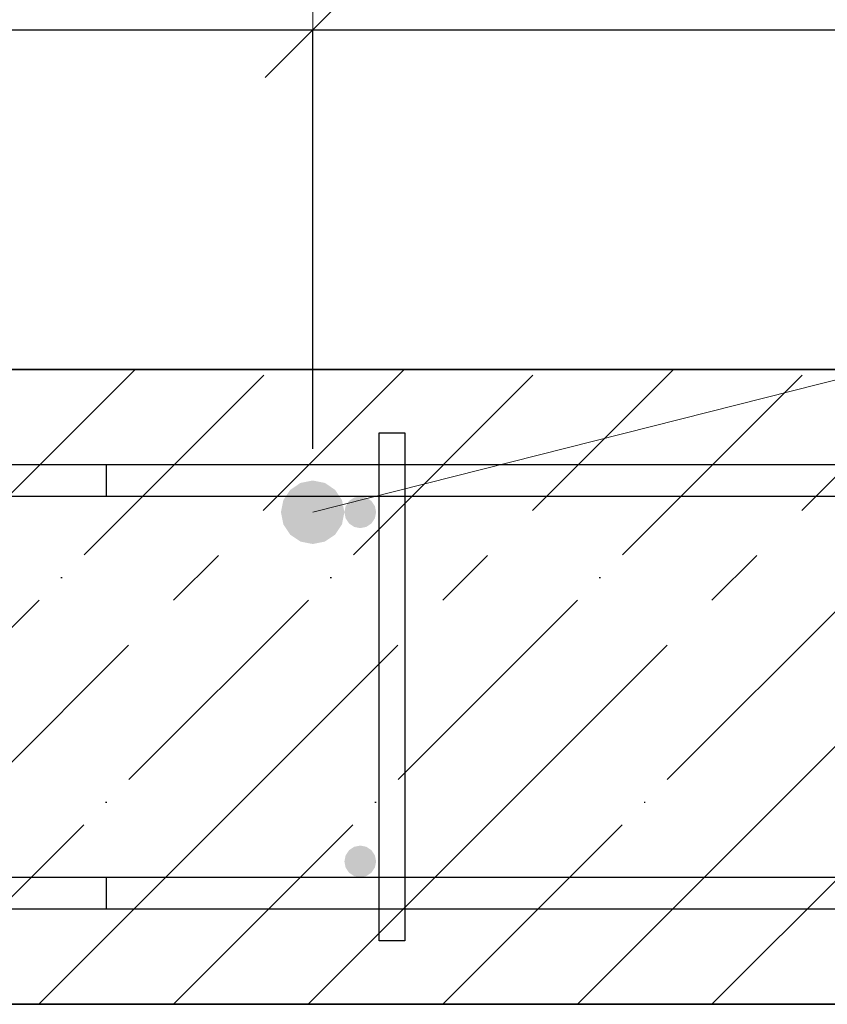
# Model space of a CAD drawing. Header units: millimetres. Extents: x -2995 to 47287, y -2809 to 58122.
# Tile 134 of 143: x 39318 to 39572, y 51858 to 52168. Entities that reach past the tile are written whole.
import ezdxf

# ---------------------------------------------------------------- set-up
doc = ezdxf.new("R2010")
doc.units = ezdxf.units.MM
doc.header["$PDMODE"] = 65
doc.linetypes.add('______11', pattern=[100, 80, -10, 0, -10])
doc.linetypes.add('______5', pattern=[220, 160, -20, 20, -20])
for name, color, linetype, lineweight in [('Standard', 7, 'Continuous', 25), ('Арм.стержн. Арматура края', 96, 'Continuous', 35), ('Арм.стержн. вертикальными 1', 22, 'Continuous', 35), ('Арм.стержн.горизонт. 1', 180, 'Continuous', 35), ('Размерная линия_ общее', 7, 'Continuous', 13)]:
    doc.layers.add(name, color=color, linetype=linetype, lineweight=lineweight)
doc.layers.add('Арм.стержн. вертикальными 2', color=7, linetype='Continuous', lineweight=35, true_color=0x006e00)
doc.layers.add('Арм.стержн.Стяжки', color=7, linetype='Continuous', lineweight=35, true_color=0x501e0f)
doc.styles.add('ISOCPEUR', font='ISOCPEUR')
doc.dimstyles.new('DIMSTYLE_3', dxfattribs={"dimtxt": 44, "dimasz": 50, "dimexe": 0, "dimexo": 0, "dimgap": 22, "dimtad": 2, "dimdec": 0, "dimrnd": 5, "dimzin": 12, "dimdsep": 46, "dimtxsty": 'ISOCPEUR', "dimblk1": 'ALL_ML_STRICH', "dimblk2": 'ALL_ML_STRICH', "dimsah": 1, "dimcen": 0, "dimclrd": 7, "dimclre": 256, "dimclrt": 7, "dimadec": 0, "dimazin": 0, "dimtfac": 1, "dimtdec": 0, "dimtix": 1, "dimtmove": 2, "dimatfit": 3, "dimfxl": 0, "dimtzin": 0, "dimlwd": 0, "dimlwe": -3, "dimarcsym": 0})

# ---------------------------------------------------------------- blocks, each defined once
blk = doc.blocks.new('ALL_ML_STRICH')
at = {"color": 0, "linetype": 'ByBlock', "lineweight": -2}
for p, q in [((0, -0.5), (0, 0.5)), ((-0.3, -0.3), (0.3, 0.3)), ((-1, 0), (0.5, 0))]:
    blk.add_line(p, q, dxfattribs=at)
blk = doc.blocks.new('*D466')
at = {"layer": 'DEFPOINTS', "color": 7, "linetype": 'Continuous', "lineweight": 13, "transparency": 33554687}
for p in [(38455.24, 52280.28), (38455.24, 52013.34), (39655.24, 52013.34)]:
    blk.add_point(p, dxfattribs=at)
at = {"layer": 'Размерная линия_ общее', "color": 253, "linetype": 'Continuous', "lineweight": -2, "true_color": 0xa0a0a0, "transparency": 33554687}
for p, q in [((38455.24, 52033.34), (38455.24, 52280.28)), ((39655.24, 52033.34), (39655.24, 52280.28))]:
    blk.add_line(p, q, dxfattribs=at)
at = {"layer": 'Размерная линия_ общее', "color": 7, "linetype": 'Continuous', "lineweight": -2, "transparency": 33554687}
blk.add_line((38455.24, 52280.28), (39655.24, 52280.28), dxfattribs=at)
at = {"layer": 'Размерная линия_ общее', "color": 7, "linetype": 'Continuous', "lineweight": 13, "transparency": 33554687, "xscale": 50, "yscale": 50, "zscale": 50, "rotation": 180}
blk.add_blockref('ALL_ML_STRICH', (38455.24, 52280.28), dxfattribs=at)
at = {"layer": 'Размерная линия_ общее', "color": 7, "linetype": 'Continuous', "lineweight": 13, "transparency": 33554687, "xscale": 50, "yscale": 50, "zscale": 50}
blk.add_blockref('ALL_ML_STRICH', (39655.24, 52280.28), dxfattribs=at)
at = {"layer": 'Размерная линия_ общее', "color": 7, "linetype": 'Continuous', "lineweight": 13, "transparency": 33554687, "insert": (38921.24, 52334.28), "char_height": 44, "width": 2.2, "attachment_point": 1, "line_spacing_factor": 0.60241, "style": 'ISOCPEUR'}
blk.add_mtext('\\W0.91;6х200=1200', dxfattribs=at)
blk = doc.blocks.new('*D472')
at = {"layer": 'DEFPOINTS', "color": 7, "linetype": 'Continuous', "lineweight": 13, "transparency": 33554687}
for p in [(38870.24, 52165.31), (38870.24, 52013.34), (39410.24, 52013.34)]:
    blk.add_point(p, dxfattribs=at)
at = {"layer": 'Размерная линия_ общее', "color": 253, "linetype": 'Continuous', "lineweight": -2, "true_color": 0xa0a0a0, "transparency": 33554687}
for p, q in [((38870.24, 52033.34), (38870.24, 52165.31)), ((39410.24, 52033.34), (39410.24, 52165.31))]:
    blk.add_line(p, q, dxfattribs=at)
at = {"layer": 'Размерная линия_ общее', "color": 7, "linetype": 'Continuous', "lineweight": -2, "transparency": 33554687}
blk.add_line((38870.24, 52165.31), (39410.24, 52165.31), dxfattribs=at)
at = {"layer": 'Размерная линия_ общее', "color": 7, "linetype": 'Continuous', "lineweight": 13, "transparency": 33554687, "xscale": 50, "yscale": 50, "zscale": 50, "rotation": 180}
blk.add_blockref('ALL_ML_STRICH', (38870.24, 52165.31), dxfattribs=at)
at = {"layer": 'Размерная линия_ общее', "color": 7, "linetype": 'Continuous', "lineweight": 13, "transparency": 33554687, "xscale": 50, "yscale": 50, "zscale": 50}
blk.add_blockref('ALL_ML_STRICH', (39410.24, 52165.31), dxfattribs=at)
at = {"layer": 'Размерная линия_ общее', "color": 7, "linetype": 'Continuous', "lineweight": 13, "transparency": 33554687, "insert": (39140.24, 52197.31), "char_height": 44, "width": 132, "attachment_point": 5, "style": 'ISOCPEUR'}
blk.add_mtext('\\A1;{540}', dxfattribs=at)
blk = doc.blocks.new('*D473')
at = {"layer": 'DEFPOINTS', "color": 7, "linetype": 'Continuous', "lineweight": 13, "transparency": 33554687}
for p in [(39410.24, 52165.31), (39410.24, 52013.34), (39610.24, 52013.34)]:
    blk.add_point(p, dxfattribs=at)
at = {"layer": 'Размерная линия_ общее', "color": 253, "linetype": 'Continuous', "lineweight": -2, "true_color": 0xa0a0a0, "transparency": 33554687}
for p, q in [((39410.24, 52033.34), (39410.24, 52165.31)), ((39610.24, 52033.34), (39610.24, 52165.31))]:
    blk.add_line(p, q, dxfattribs=at)
at = {"layer": 'Размерная линия_ общее', "color": 7, "linetype": 'Continuous', "lineweight": -2, "transparency": 33554687}
blk.add_line((39410.24, 52165.31), (39610.24, 52165.31), dxfattribs=at)
at = {"layer": 'Размерная линия_ общее', "color": 7, "linetype": 'Continuous', "lineweight": 13, "transparency": 33554687, "xscale": 50, "yscale": 50, "zscale": 50, "rotation": 180}
blk.add_blockref('ALL_ML_STRICH', (39410.24, 52165.31), dxfattribs=at)
at = {"layer": 'Размерная линия_ общее', "color": 7, "linetype": 'Continuous', "lineweight": 13, "transparency": 33554687, "xscale": 50, "yscale": 50, "zscale": 50}
blk.add_blockref('ALL_ML_STRICH', (39610.24, 52165.31), dxfattribs=at)
at = {"layer": 'Размерная линия_ общее', "color": 7, "linetype": 'Continuous', "lineweight": 13, "transparency": 33554687, "insert": (39512.44, 52197.31), "char_height": 44, "width": 132, "attachment_point": 5, "style": 'ISOCPEUR'}
blk.add_mtext('\\A1;{200}', dxfattribs=at)

msp = doc.modelspace()

# ---------------------------------------------------------------- hatches: boundary and pattern name
at = {"layer": 'Арм.стержн. вертикальными 1', "linetype": 'Continuous', "lineweight": 50, "transparency": 33554687}
for points in [[(39428.77, 52009.81), (39429.86, 52011.43), (39430.24, 52013.34), (39429.86, 52015.26), (39428.77, 52016.88), (39427.15, 52017.96), (39425.24, 52018.34), (39423.33, 52017.96), (39421.7, 52016.88), (39420.62, 52015.26), (39420.24, 52013.34), (39420.62, 52011.43), (39421.7, 52009.81), (39423.33, 52008.72), (39425.24, 52008.34), (39427.15, 52008.72)], [(39428.77, 51899.81), (39429.86, 51901.43), (39430.24, 51903.34), (39429.86, 51905.26), (39428.77, 51906.88), (39427.15, 51907.96), (39425.24, 51908.34), (39423.33, 51907.96), (39421.7, 51906.88), (39420.62, 51905.26), (39420.24, 51903.34), (39420.62, 51901.43), (39421.7, 51899.81), (39423.33, 51898.72), (39425.24, 51898.34), (39427.15, 51898.72)]]:
    msp.add_hatch(color=4, dxfattribs=at).paths.add_polyline_path(points)
at = {"layer": 'Арм.стержн. вертикальными 2', "linetype": 'Continuous', "lineweight": 50, "transparency": 33554687}
msp.add_hatch(color=7, dxfattribs=at).paths.add_polyline_path([(39417.31, 52006.27), (39419.48, 52009.52), (39420.24, 52013.34), (39419.48, 52017.17), (39417.31, 52020.41), (39414.07, 52022.58), (39410.24, 52023.34), (39406.41, 52022.58), (39403.17, 52020.41), (39401, 52017.17), (39400.24, 52013.34), (39401, 52009.52), (39403.17, 52006.27), (39406.41, 52004.1), (39410.24, 52003.34), (39414.07, 52004.1)])

# ---------------------------------------------------------------- linework, layer by layer
at = {"layer": 'Standard', "color": 7, "linetype": 'Continuous', "lineweight": 35, "transparency": 33554687}
for p, q in [((39865.24, 52058.34), (38415.24, 52058.34)), ((38415.24, 51858.34), (39865.24, 51858.34))]:
    msp.add_line(p, q, dxfattribs=at)
at = {"layer": 'Standard', "color": 253, "linetype": '______5', "lineweight": -3, "true_color": 0xababab, "transparency": 33554687}
for p, q in [((39154.25, 51858.34), (39354.25, 52058.34)), ((39239.1, 51858.34), (39439.1, 52058.34)), ((39323.96, 51858.34), (39523.96, 52058.34)), ((39408.81, 51858.34), (39608.81, 52058.34)), ((39493.66, 51858.34), (39693.66, 52058.34))]:
    msp.add_line(p, q, dxfattribs=at)
at = {"layer": 'Standard', "color": 253, "linetype": '______11', "lineweight": -3, "true_color": 0xababab, "transparency": 33554687}
for p, q in [((39196.68, 51858.34), (39396.68, 52058.34)), ((39281.53, 51858.34), (39481.53, 52058.34)), ((39366.38, 51858.34), (39566.38, 52058.34)), ((39451.24, 51858.34), (39651.24, 52058.34)), ((39536.09, 51858.34), (39736.09, 52058.34))]:
    msp.add_line(p, q, dxfattribs=at)
at = {"layer": 'Арм.стержн. Арматура края', "color": 4, "linetype": 'Continuous', "lineweight": 25, "transparency": 33554687}
for points in [[(39345.24, 52028.34), (39811.89, 52028.34)], [(39811.2, 52018.34), (39345.24, 52018.34), (39345.24, 52028.34)], [(39345.24, 52028.34), (39811.89, 52028.34)], [(39811.2, 52018.34), (39345.24, 52018.34), (39345.24, 52028.34)], [(39345.24, 52028.34), (39811.89, 52028.34)], [(39811.2, 52018.34), (39345.24, 52018.34), (39345.24, 52028.34)], [(39345.24, 52028.34), (39811.89, 52028.34)], [(39811.2, 52018.34), (39345.24, 52018.34), (39345.24, 52028.34)], [(39345.24, 52028.34), (39811.89, 52028.34)], [(39811.2, 52018.34), (39345.24, 52018.34), (39345.24, 52028.34)], [(39345.24, 52028.34), (39811.89, 52028.34)], [(39811.2, 52018.34), (39345.24, 52018.34), (39345.24, 52028.34)], [(39345.24, 52028.34), (39811.89, 52028.34)], [(39811.2, 52018.34), (39345.24, 52018.34), (39345.24, 52028.34)], [(39345.24, 52028.34), (39811.89, 52028.34)], [(39811.2, 52018.34), (39345.24, 52018.34), (39345.24, 52028.34)], [(39345.24, 52028.34), (39811.89, 52028.34)], [(39811.2, 52018.34), (39345.24, 52018.34), (39345.24, 52028.34)], [(39345.24, 52028.34), (39811.89, 52028.34)], [(39811.2, 52018.34), (39345.24, 52018.34), (39345.24, 52028.34)], [(39345.24, 52028.34), (39811.89, 52028.34)], [(39811.2, 52018.34), (39345.24, 52018.34), (39345.24, 52028.34)], [(39345.24, 52028.34), (39811.89, 52028.34)], [(39811.2, 52018.34), (39345.24, 52018.34), (39345.24, 52028.34)], [(39345.24, 52028.34), (39811.89, 52028.34)], [(39811.2, 52018.34), (39345.24, 52018.34), (39345.24, 52028.34)], [(39345.24, 52028.34), (39811.89, 52028.34)], [(39811.2, 52018.34), (39345.24, 52018.34), (39345.24, 52028.34)], [(39345.24, 52028.34), (39811.89, 52028.34)], [(39811.2, 52018.34), (39345.24, 52018.34), (39345.24, 52028.34)], [(39811.89, 51888.34), (39345.24, 51888.34), (39345.24, 51898.34), (39811.2, 51898.34)], [(39811.89, 51888.34), (39345.24, 51888.34), (39345.24, 51898.34), (39811.2, 51898.34)], [(39811.89, 51888.34), (39345.24, 51888.34), (39345.24, 51898.34), (39811.2, 51898.34)], [(39811.89, 51888.34), (39345.24, 51888.34), (39345.24, 51898.34), (39811.2, 51898.34)], [(39811.89, 51888.34), (39345.24, 51888.34), (39345.24, 51898.34), (39811.2, 51898.34)], [(39811.89, 51888.34), (39345.24, 51888.34), (39345.24, 51898.34), (39811.2, 51898.34)], [(39811.89, 51888.34), (39345.24, 51888.34), (39345.24, 51898.34), (39811.2, 51898.34)], [(39811.89, 51888.34), (39345.24, 51888.34), (39345.24, 51898.34), (39811.2, 51898.34)], [(39811.89, 51888.34), (39345.24, 51888.34), (39345.24, 51898.34), (39811.2, 51898.34)], [(39811.89, 51888.34), (39345.24, 51888.34), (39345.24, 51898.34), (39811.2, 51898.34)], [(39811.89, 51888.34), (39345.24, 51888.34), (39345.24, 51898.34), (39811.2, 51898.34)], [(39811.89, 51888.34), (39345.24, 51888.34), (39345.24, 51898.34), (39811.2, 51898.34)], [(39811.89, 51888.34), (39345.24, 51888.34), (39345.24, 51898.34), (39811.2, 51898.34)], [(39811.89, 51888.34), (39345.24, 51888.34), (39345.24, 51898.34), (39811.2, 51898.34)], [(39811.89, 51888.34), (39345.24, 51888.34), (39345.24, 51898.34), (39811.2, 51898.34)]]:
    msp.add_lwpolyline(points, dxfattribs=at)
at = {"layer": 'Арм.стержн. вертикальными 2', "color": 7, "linetype": 'Continuous', "lineweight": 13, "transparency": 33554687}
msp.add_line((39988.97, 52159.58), (39410.24, 52013.34), dxfattribs=at)
at = {"layer": 'Арм.стержн.горизонт. 1', "color": 52, "linetype": 'Continuous', "lineweight": 25, "transparency": 33554687}
for p, q in [((39865.24, 52058.34), (38415.24, 52058.34)), ((39865.24, 51858.34), (38415.24, 51858.34))]:
    msp.add_line(p, q, dxfattribs=at)
at = {"layer": 'Арм.стержн.горизонт. 1', "color": 4, "linetype": 'Continuous', "lineweight": 25, "transparency": 33554687}
for points in [[(38445.24, 52028.34), (39835.24, 52028.34), (39835.24, 52018.34), (38445.24, 52018.34), (38445.24, 52028.34)], [(38445.24, 52028.34), (39835.24, 52028.34), (39835.24, 52018.34), (38445.24, 52018.34), (38445.24, 52028.34)], [(38445.24, 52028.34), (39835.24, 52028.34), (39835.24, 52018.34), (38445.24, 52018.34), (38445.24, 52028.34)], [(38445.24, 52028.34), (39835.24, 52028.34), (39835.24, 52018.34), (38445.24, 52018.34), (38445.24, 52028.34)], [(38445.24, 52028.34), (39835.24, 52028.34), (39835.24, 52018.34), (38445.24, 52018.34), (38445.24, 52028.34)], [(38445.24, 52028.34), (39835.24, 52028.34), (39835.24, 52018.34), (38445.24, 52018.34), (38445.24, 52028.34)], [(38445.24, 52028.34), (39835.24, 52028.34), (39835.24, 52018.34), (38445.24, 52018.34), (38445.24, 52028.34)], [(38445.24, 52028.34), (39835.24, 52028.34), (39835.24, 52018.34), (38445.24, 52018.34), (38445.24, 52028.34)], [(38445.24, 52028.34), (39835.24, 52028.34), (39835.24, 52018.34), (38445.24, 52018.34), (38445.24, 52028.34)], [(38445.24, 52028.34), (39835.24, 52028.34), (39835.24, 52018.34), (38445.24, 52018.34), (38445.24, 52028.34)], [(38445.24, 52028.34), (39835.24, 52028.34), (39835.24, 52018.34), (38445.24, 52018.34), (38445.24, 52028.34)], [(38445.24, 52028.34), (39835.24, 52028.34), (39835.24, 52018.34), (38445.24, 52018.34), (38445.24, 52028.34)], [(38445.24, 52028.34), (39835.24, 52028.34), (39835.24, 52018.34), (38445.24, 52018.34), (38445.24, 52028.34)], [(38445.24, 52028.34), (39835.24, 52028.34), (39835.24, 52018.34), (38445.24, 52018.34), (38445.24, 52028.34)], [(38445.24, 52028.34), (39835.24, 52028.34), (39835.24, 52018.34), (38445.24, 52018.34), (38445.24, 52028.34)], [(38445.24, 51898.34), (39835.24, 51898.34), (39835.24, 51888.34), (38445.24, 51888.34), (38445.24, 51898.34)], [(38445.24, 51898.34), (39835.24, 51898.34), (39835.24, 51888.34), (38445.24, 51888.34), (38445.24, 51898.34)], [(38445.24, 51898.34), (39835.24, 51898.34), (39835.24, 51888.34), (38445.24, 51888.34), (38445.24, 51898.34)], [(38445.24, 51898.34), (39835.24, 51898.34), (39835.24, 51888.34), (38445.24, 51888.34), (38445.24, 51898.34)], [(38445.24, 51898.34), (39835.24, 51898.34), (39835.24, 51888.34), (38445.24, 51888.34), (38445.24, 51898.34)], [(38445.24, 51898.34), (39835.24, 51898.34), (39835.24, 51888.34), (38445.24, 51888.34), (38445.24, 51898.34)], [(38445.24, 51898.34), (39835.24, 51898.34), (39835.24, 51888.34), (38445.24, 51888.34), (38445.24, 51898.34)], [(38445.24, 51898.34), (39835.24, 51898.34), (39835.24, 51888.34), (38445.24, 51888.34), (38445.24, 51898.34)], [(38445.24, 51898.34), (39835.24, 51898.34), (39835.24, 51888.34), (38445.24, 51888.34), (38445.24, 51898.34)], [(38445.24, 51898.34), (39835.24, 51898.34), (39835.24, 51888.34), (38445.24, 51888.34), (38445.24, 51898.34)], [(38445.24, 51898.34), (39835.24, 51898.34), (39835.24, 51888.34), (38445.24, 51888.34), (38445.24, 51898.34)], [(38445.24, 51898.34), (39835.24, 51898.34), (39835.24, 51888.34), (38445.24, 51888.34), (38445.24, 51898.34)], [(38445.24, 51898.34), (39835.24, 51898.34), (39835.24, 51888.34), (38445.24, 51888.34), (38445.24, 51898.34)], [(38445.24, 51898.34), (39835.24, 51898.34), (39835.24, 51888.34), (38445.24, 51888.34), (38445.24, 51898.34)], [(38445.24, 51898.34), (39835.24, 51898.34), (39835.24, 51888.34), (38445.24, 51888.34), (38445.24, 51898.34)]]:
    msp.add_lwpolyline(points, dxfattribs=at)
at = {"layer": 'Арм.стержн.Стяжки', "color": 40, "linetype": 'Continuous', "lineweight": 25, "transparency": 33554687}
msp.add_lwpolyline([(39439.24, 52038.34), (39439.24, 51878.34), (39431.24, 51878.34), (39431.24, 52038.34), (39439.24, 52038.34)], dxfattribs=at)
msp.add_lwpolyline([(39439.24, 52038.34), (39439.24, 51878.34), (39431.24, 51878.34), (39431.24, 52038.34), (39439.24, 52038.34)], dxfattribs=at)
msp.add_lwpolyline([(39439.24, 52038.34), (39439.24, 51878.34), (39431.24, 51878.34), (39431.24, 52038.34), (39439.24, 52038.34)], dxfattribs=at)
msp.add_lwpolyline([(39439.24, 52038.34), (39439.24, 51878.34), (39431.24, 51878.34), (39431.24, 52038.34), (39439.24, 52038.34)], dxfattribs=at)
msp.add_lwpolyline([(39439.24, 52038.34), (39439.24, 51878.34), (39431.24, 51878.34), (39431.24, 52038.34), (39439.24, 52038.34)], dxfattribs=at)
msp.add_lwpolyline([(39439.24, 52038.34), (39439.24, 51878.34), (39431.24, 51878.34), (39431.24, 52038.34), (39439.24, 52038.34)], dxfattribs=at)
msp.add_lwpolyline([(39439.24, 52038.34), (39439.24, 51878.34), (39431.24, 51878.34), (39431.24, 52038.34), (39439.24, 52038.34)], dxfattribs=at)

# ---------------------------------------------------------------- dimensions: what is measured, and where the dimension line sits
at = {"layer": 'Размерная линия_ общее', "color": 7, "linetype": 'Continuous', "lineweight": 13, "transparency": 33554687}
dim = msp.add_linear_dim(base=(39655.24, 52280.28), p1=(38455.24, 52033.34), p2=(39655.24, 52033.34), text='\\W0.91;6х200=1200', dimstyle='DIMSTYLE_3', override={"dimpost": '<>', "dimclrd": 7, "dimclre": 253, "dimclrt": 7, "dimlwd": 0, "dimlwe": 65533}, dxfattribs=at)
dim.commit()
dim.dimension.update_dxf_attribs({"geometry": '*D466', "text_midpoint": (39055.24, 52302.28), "dimtype": 160})
for base, p1, p2, picture, middle in [((39410.24, 52165.31), (38870.24, 52033.34), (39410.24, 52033.34), '*D472', (39140.24, 52197.31)), ((39610.24, 52165.31), (39410.24, 52033.34), (39610.24, 52033.34), '*D473', (39512.44, 52197.31))]:
    dim = msp.add_linear_dim(base=base, p1=p1, p2=p2, dimstyle='DIMSTYLE_3', override={"dimpost": '<>', "dimclrd": 7, "dimclre": 253, "dimclrt": 7, "dimlwd": 0, "dimlwe": 65533}, dxfattribs=at)
    dim.commit()
    dim.dimension.update_dxf_attribs({"geometry": picture, "text_midpoint": middle, "dimtype": 160})

doc.saveas('drawing.dxf')
